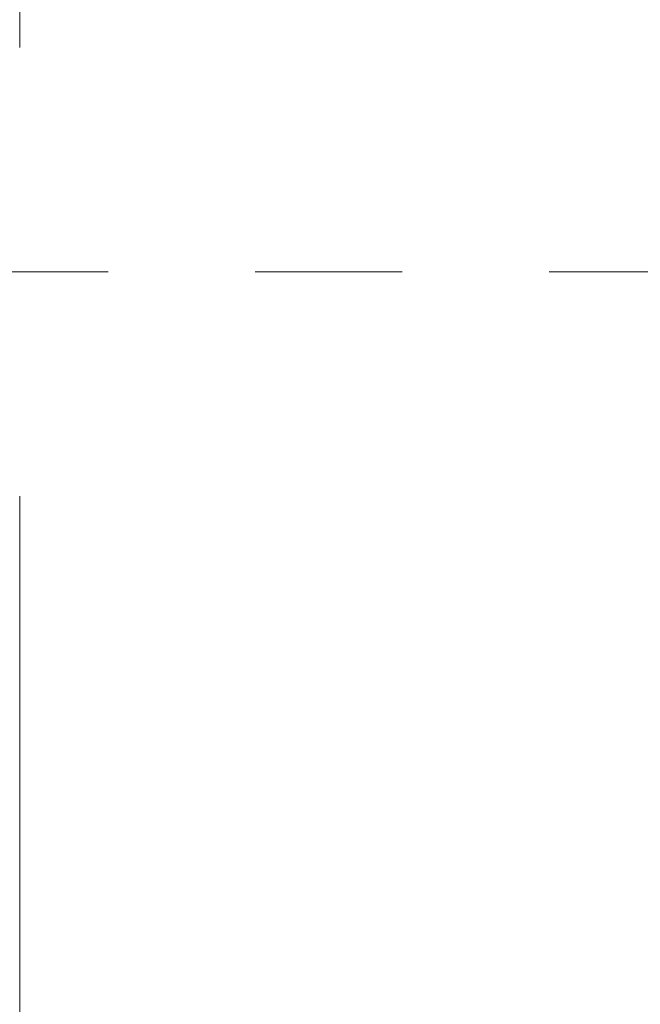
# Model space of a CAD drawing. Extents: x 3165 to 57695, y -7842 to 39081.
# Tile 201 of 248: x 54822 to 55492, y 18537 to 19601. Entities that reach past the tile are written whole.
import ezdxf

# ---------------------------------------------------------------- set-up
doc = ezdxf.new("R2010")
doc.units = 0
doc.header["$LTSCALE"] = 50
doc.linetypes.add('Onderlegger 3e verdieping$0$stramien', pattern=[22.225, 12.7, -3.175, 3.175, -3.175])
doc.layers.get('0').update_dxf_attribs({"linetype": 'CONTINUOUS'})
doc.layers.add('Onderlegger 3e verdieping$0$A-GLAZ', color=8, linetype='CONTINUOUS', lineweight=25)
doc.layers.add('Onderlegger 3e verdieping$0$S-GRID', color=8, linetype='CONTINUOUS', lineweight=18)

# ---------------------------------------------------------------- blocks, each defined once
blk = doc.blocks.new('Onderlegger 3e verdieping$0$31_KA_Houten kozijn metselwerkgevel met draaiend deel verdieping - 31_KA_Houten kozijn metselwerkgevel met draaiend deel verdieping-V211-Plotview 3e Verdieping - schaal 1 op 100')
at = {"layer": 'Onderlegger 3e verdieping$0$A-GLAZ', "lineweight": 18}
blk.add_line((673.9, -210.1), (-673.9, -210.1), dxfattribs=at)
blk = doc.blocks.new('Onderlegger 3e verdieping$0$31_KA_Houten kozijn metselwerkgevel met draaiend deel verdieping - 31_KA_Houten kozijn metselwerkgevel met draaiend deel verdieping-V217-Plotview 3e Verdieping - schaal 1 op 100')
at = {"layer": 'Onderlegger 3e verdieping$0$A-GLAZ', "lineweight": 18}
blk.add_line((673.9, -210.1), (-673.9, -210.1), dxfattribs=at)
blk = doc.blocks.new('Onderlegger 3e verdieping')
at = {"layer": 'Onderlegger 3e verdieping$0$S-GRID', "linetype": 'Onderlegger 3e verdieping$0$stramien'}
blk.add_line((3164.6, 19328.2), (56107.8, 19328.2), dxfattribs=at)
at = {"layer": 'Onderlegger 3e verdieping$0$A-GLAZ', "rotation": 89.99999999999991}
for name, p in [('Onderlegger 3e verdieping$0$31_KA_Houten kozijn metselwerkgevel met draaiend deel verdieping - 31_KA_Houten kozijn metselwerkgevel met draaiend deel verdieping-V211-Plotview 3e Verdieping - schaal 1 op 100', (54611.6, 20244.5)), ('Onderlegger 3e verdieping$0$31_KA_Houten kozijn metselwerkgevel met draaiend deel verdieping - 31_KA_Houten kozijn metselwerkgevel met draaiend deel verdieping-V217-Plotview 3e Verdieping - schaal 1 op 100', (54611.6, 18411.9))]:
    blk.add_blockref(name, p, dxfattribs=at)

msp = doc.modelspace()

# ---------------------------------------------------------------- block references
msp.add_blockref('Onderlegger 3e verdieping', (0, 0))

doc.saveas('drawing.dxf')
